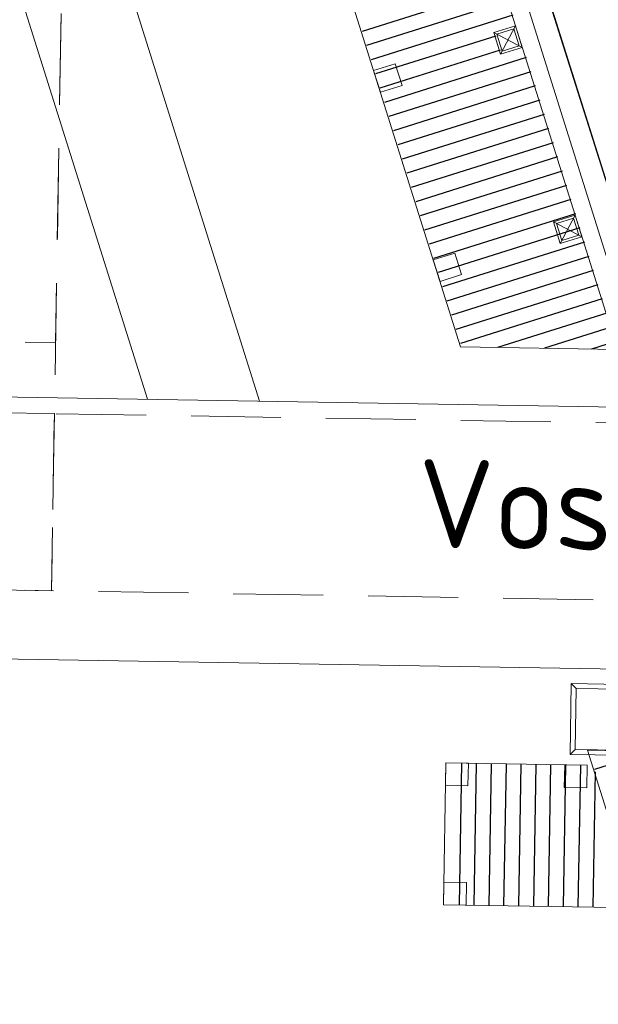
# Model space of a CAD drawing. Header units: metres. Extents: x 239845 to 242720, y 580286 to 584200.
# Tile 48 of 113: x 240080 to 240088, y 583725 to 583739. Entities that reach past the tile are written whole.
import ezdxf

# ---------------------------------------------------------------- set-up
doc = ezdxf.new("R2010")
doc.units = ezdxf.units.M
doc.linetypes.add('DASHED', pattern=[19.05, 12.7, -6.35])
doc.layers.add('GBKN', color=9, linetype='Continuous', lineweight=0, true_color=0x808080)
for name, color, linetype, lineweight in [('GEO_kant verharding', 8, 'Continuous', 0), ('Ondergrond Meerstad Kunstwerken', 1, 'Continuous', 0), ('T-WE-GR-MAAIVELD-G', 3, 'DASHED', 0), ('X-XX-AL-T35-ORIENTATIE', 50, 'Continuous', 35)]:
    doc.layers.add(name, color=color, linetype=linetype, lineweight=lineweight)
doc.layers.add('Meerstad  taludlijn-bodem', color=8, linetype='Continuous')
doc.layers.add('Pr- Arcering hout', color=9, linetype='Continuous')
doc.styles.add('NLCS-ISO', font='NLCS-ISO.ttf')

msp = doc.modelspace()

# ---------------------------------------------------------------- linework, layer by layer
at = {"layer": 'GBKN', "flags": 128}
for points in [[(240080.763, 583883.087), (240084.871, 583748.06), (240089.371, 583733.77)], [(240075.305, 583829.01), (240077.804, 583746.863), (240081.888, 583733.895)], [(240083.469, 583733.868), (240079.297, 583747.116), (240076.809, 583828.905)]]:
    msp.add_lwpolyline(points, dxfattribs=at)
at = {"layer": 'GEO_kant verharding', "flags": 128}
msp.add_lwpolyline([(240100.426, 583733.586), (240078.633, 583733.949), (240075.633, 583734.358), (240073.368, 583734.364)], dxfattribs=at)
at = {"layer": 'Ondergrond Meerstad Kunstwerken'}
for p, q in [((240087.857, 583728.883), (240087.873, 583729.883)), ((240087.942, 583729.812), (240087.873, 583729.883)), ((240087.873, 583729.883), (240089.873, 583729.849)), ((240087.928, 583728.952), (240087.942, 583729.812)), ((240087.942, 583729.812), (240089.802, 583729.781)), ((240087.928, 583728.952), (240087.857, 583728.883)), ((240089.788, 583728.921), (240087.928, 583728.952)), ((240089.857, 583728.85), (240087.857, 583728.883))]:
    msp.add_line(p, q, dxfattribs=at)
for points in [[(240088.523, 583734.598), (240086.309, 583734.634), (240082.864, 583745.574), (240081.325, 583796.161), (240083.424, 583796.225), (240084.954, 583745.928), (240088.523, 583734.598)], [(240084.954, 583745.928), (240088.523, 583734.598), (240088.619, 583734.667), (240088.626, 583735.102), (240085.328, 583745.573), (240085.069, 583745.931)]]:
    msp.add_lwpolyline(points, close=True, dxfattribs=at)
for points in [[(240087.084, 583739.165), (240087.18, 583738.859), (240086.875, 583738.763), (240086.779, 583739.069), (240087.084, 583739.165)], [(240086.779, 583739.069), (240087.18, 583738.859)], [(240087.061, 583739.121), (240087.137, 583738.882), (240086.898, 583738.807), (240086.823, 583739.046), (240087.061, 583739.121)], [(240087.084, 583739.165), (240086.875, 583738.763)], [(240085.387, 583738.63), (240085.483, 583738.325), (240085.177, 583738.229), (240085.081, 583738.534), (240085.387, 583738.63)], [(240087.925, 583736.494), (240088.022, 583736.189), (240087.716, 583736.093), (240087.62, 583736.398), (240087.925, 583736.494)], [(240087.903, 583736.45), (240087.978, 583736.212), (240087.739, 583736.137), (240087.664, 583736.375), (240087.903, 583736.45)], [(240087.925, 583736.494), (240087.716, 583736.093)], [(240087.62, 583736.398), (240088.022, 583736.189)], [(240086.228, 583735.959), (240086.324, 583735.654), (240086.019, 583735.558), (240085.922, 583735.863), (240086.228, 583735.959)], [(240089.021, 583717.424), (240089.157, 583725.592), (240088.102, 583728.941), (240090.316, 583728.902)], [(240088.099, 583728.729), (240086.099, 583728.762), (240086.066, 583726.762), (240088.803, 583726.717)], [(240086.419, 583728.757), (240086.414, 583728.437), (240086.094, 583728.442), (240086.099, 583728.762), (240086.419, 583728.757)], [(240088.099, 583728.729), (240088.094, 583728.409), (240087.774, 583728.414), (240087.779, 583728.734), (240088.099, 583728.729)], [(240086.391, 583727.077), (240086.386, 583726.757), (240086.066, 583726.762), (240086.071, 583727.082), (240086.391, 583727.077)]]:
    msp.add_lwpolyline(points, dxfattribs=at)
at = {"layer": 'Pr- Arcering hout'}
for p, q in [((240086.922, 583739.718), (240084.919, 583739.087)), ((240086.985, 583739.517), (240084.982, 583738.887)), ((240087.048, 583739.317), (240085.045, 583738.686)), ((240086.806, 583739.021), (240085.108, 583738.486)), ((240086.869, 583738.82), (240085.171, 583738.286)), ((240087.237, 583738.716), (240085.234, 583738.085)), ((240087.3, 583738.516), (240085.297, 583737.885)), ((240087.363, 583738.316), (240085.36, 583737.685)), ((240087.426, 583738.115), (240085.423, 583737.485)), ((240087.489, 583737.915), (240085.486, 583737.284)), ((240087.552, 583737.715), (240085.549, 583737.084)), ((240087.616, 583737.514), (240085.613, 583736.884)), ((240087.679, 583737.314), (240085.676, 583736.683)), ((240087.742, 583737.114), (240085.739, 583736.483)), ((240087.805, 583736.914), (240085.802, 583736.283)), ((240087.868, 583736.713), (240085.865, 583736.082)), ((240087.931, 583736.513), (240085.928, 583735.882)), ((240087.994, 583736.313), (240085.991, 583735.682)), ((240088.057, 583736.112), (240086.054, 583735.482)), ((240088.12, 583735.912), (240086.117, 583735.281)), ((240088.183, 583735.712), (240086.18, 583735.081)), ((240088.246, 583735.511), (240086.243, 583734.881)), ((240088.309, 583735.311), (240086.306, 583734.68)), ((240088.373, 583735.111), (240086.83, 583734.625)), ((240088.436, 583734.911), (240087.494, 583734.614)), ((240088.499, 583734.71), (240088.158, 583734.603)), ((240088.815, 583728.865), (240088.199, 583728.671)), ((240086.321, 583728.758), (240086.288, 583726.758)), ((240086.531, 583728.754), (240086.498, 583726.755)), ((240086.741, 583728.751), (240086.707, 583726.751)), ((240086.951, 583728.747), (240086.917, 583726.748)), ((240087.161, 583728.744), (240087.127, 583726.744)), ((240087.371, 583728.74), (240087.337, 583726.741)), ((240087.581, 583728.737), (240087.547, 583726.737)), ((240087.791, 583728.733), (240087.757, 583726.734)), ((240088.001, 583728.73), (240087.967, 583726.73)), ((240088.209, 583728.639), (240088.177, 583726.727))]:
    msp.add_line(p, q, dxfattribs=at)
at = {"layer": 'T-WE-GR-MAAIVELD-G', "ltscale": 0.1, "flags": 128}
for points in [[(240080.794, 583746.94), (240080.532, 583731.193)], [(240175.2, 583732.117), (240080.574, 583733.692)], [(240075.481, 583731.277), (240176.285, 583729.599)]]:
    msp.add_lwpolyline(points, dxfattribs=at)
msp.add_lwpolyline([(239943.02, 583736.982), (240080.591, 583734.692), (240080.703, 583741.441), (240075.399, 583741.529, -0.139648), (240071.204, 583742.8), (240059.07, 583744.028, -0.712779), (240059.287, 583743.108, -0.146126), (240054.879, 583741.871), (239943.02, 583743.733)], format="xyb", dxfattribs=at)
msp.add_lwpolyline([(240080.574, 583733.692), (240068.312, 583733.896, 0.077676), (240062.959, 583733.151), (240055.272, 583730.828, -0.077676), (240050.684, 583730.189), (240050.643, 583727.69, 0.077676), (240055.996, 583728.435), (240056.166, 583728.487), (240063.682, 583730.758, -0.077676), (240068.27, 583731.397), (240078.345, 583731.229), (240080.532, 583731.193)], format="xyb", close=True, dxfattribs=at)

# ---------------------------------------------------------------- next in the draw order: texts
at = {"layer": 'X-XX-AL-T35-ORIENTATIE', "insert": (240085.719, 583733.054), "char_height": 1.25, "width": 12.00932, "attachment_point": 1, "rotation": 358.9568, "style": 'NLCS-ISO', "bg_fill": 3, "box_fill_scale": 1, "bg_fill_color": 256, "bg_fill_transparency": 0}
msp.add_mtext('Vossenburglaan', dxfattribs=at)

# ---------------------------------------------------------------- next in the draw order: linework, layer by layer
at = {"layer": 'GEO_kant verharding', "flags": 128}
msp.add_lwpolyline([(240100.352, 583729.887), (240078.622, 583730.249), (240075.619, 583729.258), (240068.941, 583729.276, 0.382579), (240064.89, 583723.971), (240066.256, 583706.632), (240061.233, 583706.723), (240059.809, 583724.792, 0.338435), (240055.754, 583729.312), (239969.02, 583729.549, -0.032582), (239936.217, 583731.779), (239929.964, 583732.616)], format="xyb", dxfattribs=at)
at = {"layer": 'Meerstad  taludlijn-bodem', "flags": 128}
msp.add_lwpolyline([(239985.662, 583952.919), (240001.721, 583954.09), (240025.57, 583954.097), (240027.526, 583954.064), (240029.479, 583953.952), (240031.425, 583953.76), (240033.362, 583953.488), (240033.378, 583953.486), (240034.313, 583953.274), (240035.228, 583952.986), (240036.115, 583952.622), (240036.969, 583952.186), (240037.784, 583951.752), (240038.553, 583951.341), (240039.272, 583950.907), (240039.936, 583950.506), (240040.54, 583950.05), (240041.08, 583949.546), (240042.146, 583948.295), (240080.763, 583883.087), (240084.871, 583748.06), (240093.299, 583721.299), (240093.232, 583717.354)], dxfattribs=at)

doc.saveas('drawing.dxf')
